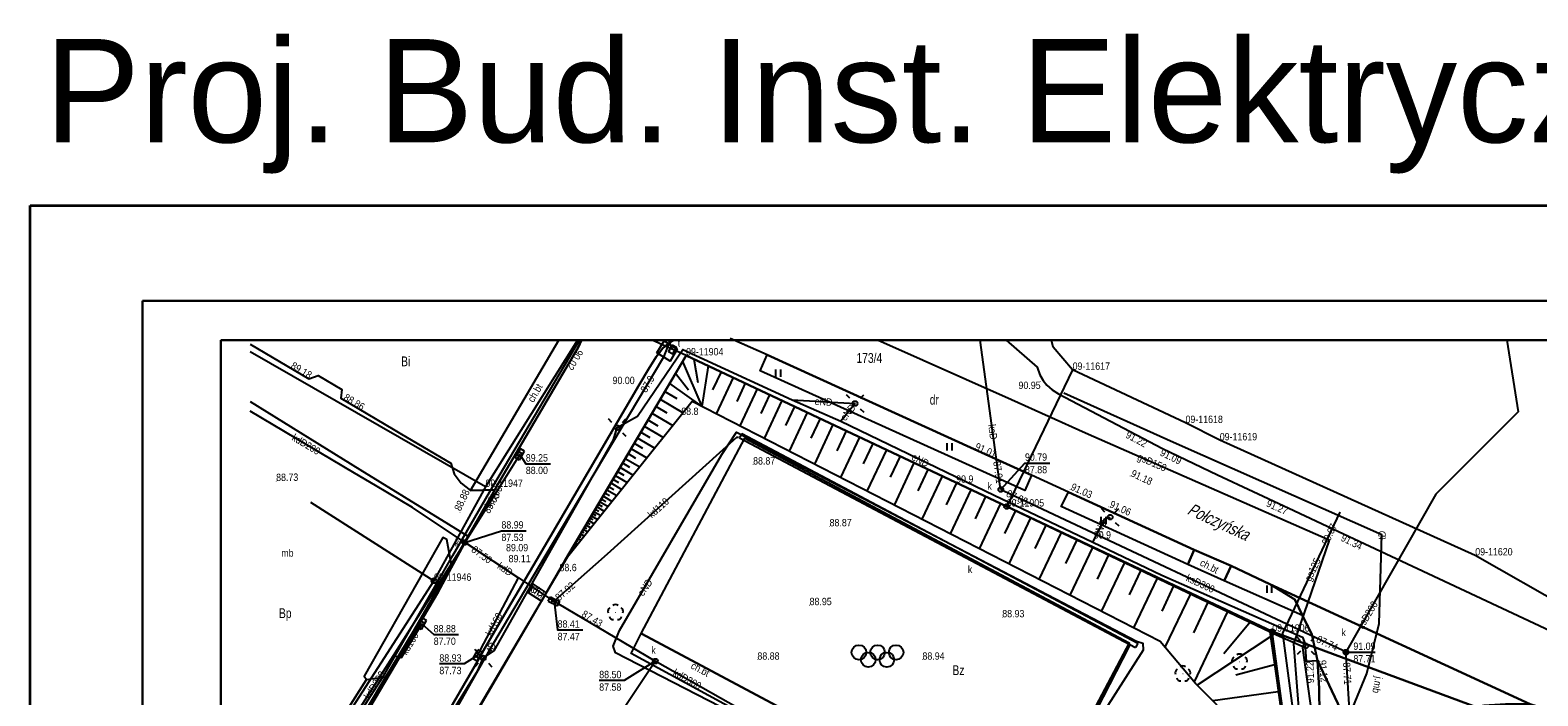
# Model space of a CAD drawing. Header units: metres. Extents: x 5550977 to 5551430, y 5960597 to 5960782.
# Tile 6 of 17: x 5550977 to 5551131, y 5960714 to 5960782. Entities that reach past the tile are written whole.
import ezdxf
from ezdxf.enums import TextEntityAlignment as Align

# ---------------------------------------------------------------- set-up
doc = ezdxf.new("R2010")
doc.units = ezdxf.units.M
doc.header["$MEASUREMENT"] = 0
doc.layers.get('0').update_dxf_attribs({"color": 8, "linetype": 'CONTINUOUS', "lineweight": 5})
for name, color, linetype in [('$ IE Tabela', 7, 'CONTINUOUS'), ('$ IE_Opis', 7, 'CONTINUOUS'), ('$ MP tabelki', 7, 'CONTINUOUS'), ('000 Inne (niezydentyfikowane)', 8, 'CONTINUOUS'), ('202-punkt graniczny', 8, 'CONTINUOUS'), ('202-punkt graniczny-Atr103', 8, 'CONTINUOUS'), ('203-punkt graniczny', 8, 'CONTINUOUS'), ('203-punkt graniczny-Atr103', 8, 'CONTINUOUS'), ('210-oznaczenie konturu użytku gruntowego', 8, 'CONTINUOUS'), ('211-numer działki ewidencyjnej', 8, 'CONTINUOUS'), ('218-kontur użytku gruntowego', 8, 'CONTINUOUS'), ('219-działka ewidencyjna', 8, 'CONTINUOUS'), ('994-Nazwa ulicy', 8, 'CONTINUOUS'), ('chodnik', 8, 'CONTINUOUS'), ('chodnik-Atr17', 8, 'CONTINUOUS'), ('drzewo liściaste', 8, 'CONTINUOUS'), ('jezdnia', 8, 'CONTINUOUS'), ('jezdnia-Atr17', 8, 'CONTINUOUS'), ('komora podziemna', 8, 'CONTINUOUS'), ('kratka ściekowa', 8, 'CONTINUOUS'), ('krawężnik', 8, 'CONTINUOUS'), ('latarnia', 8, 'CONTINUOUS'), ('obszar utwardzony', 8, 'CONTINUOUS'), ('obszar utwardzony-Atr17', 8, 'CONTINUOUS'), ('odwodnienie liniowe-Atr17', 8, 'CONTINUOUS'), ('ogrodzenie trwałe', 8, 'CONTINUOUS'), ('pikieta naturalna', 8, 'CONTINUOUS'), ('pikieta naturalna-Atr2', 8, 'CONTINUOUS'), ('pikieta sztuczna', 8, 'CONTINUOUS'), ('pikieta sztuczna-Atr2', 8, 'CONTINUOUS'), ('plac sportowy', 8, 'CONTINUOUS'), ('przewód elektroenergetyczny podziemny', 8, 'CONTINUOUS'), ('przewód elektroenergetyczny podziemny-Atr1', 8, 'CONTINUOUS'), ('przewód gazowy', 8, 'CONTINUOUS'), ('przewód gazowy-Atr1', 8, 'CONTINUOUS'), ('przewód kanalizacyjny', 8, 'CONTINUOUS'), ('przewód kanalizacyjny-Atr1', 8, 'CONTINUOUS'), ('przewód telekomunikacyjny podziemny', 8, 'CONTINUOUS'), ('przewód telekomunikacyjny podziemny-Atr1', 8, 'CONTINUOUS'), ('rzedna', 8, 'CONTINUOUS'), ('rzedna-Atr2', 8, 'CONTINUOUS'), ('rzedna-Atr3', 8, 'CONTINUOUS'), ('skarpa nieumocniona', 8, 'CONTINUOUS'), ('studnia kanalizacyjna', 8, 'CONTINUOUS'), ('studnia kanalizacyjna-Atr17', 8, 'CONTINUOUS'), ('trawnik', 8, 'CONTINUOUS'), ('właz do komory lub kanału - prostokątny', 8, 'CONTINUOUS'), ('właz do komory lub kanału - prostokątny-Atr17', 8, 'CONTINUOUS'), ('ściana oporowa (linia)', 8, 'CONTINUOUS')]:
    doc.layers.add(name, color=color, linetype=linetype)
doc.layers.add('$ IE_Instalacje_Elektryczne', color=1, linetype='CONTINUOUS', lineweight=30)
doc.styles.add('Arial', font='arial.ttf')
doc.styles.get("Standard").update_dxf_attribs({"font": 'Working1250', "width": 0.75})
doc.linetypes.add('otdn_500', pattern='A,5,0,[21,ksztalty.shx,S=0.5,R=0,X=0,Y=0]', length=5)

# ---------------------------------------------------------------- blocks, each defined once
blk = doc.blocks.new('203')
h = blk.add_hatch(color=256)
edge = h.paths.add_edge_path()
edge.add_arc((0, 0), 0.045, 0, 360)
blk = doc.blocks.new('202')
blk.add_circle((0, 0), 0.25)
blk = doc.blocks.new('PW01')
h = blk.add_hatch(color=256)
edge = h.paths.add_edge_path()
edge.add_arc((0, 0), 0.045, 0, 360)
blk = doc.blocks.new('US05')
for p, q in [((-0.525, -0.25), (-0.525, 0.25)), ((-0.525, 0.25), (-0.175, 0.25)), ((-0.175, -0.25), (-0.175, 0.25)), ((-0.175, 0.25), (0.175, 0.25)), ((0.175, -0.25), (0.175, 0.25)), ((0.175, 0.25), (0.525, 0.25)), ((0.525, -0.25), (0.525, 0.25)), ((-0.525, -0.25), (-0.175, -0.25)), ((-0.175, -0.25), (0.175, -0.25)), ((0.175, -0.25), (0.525, -0.25))]:
    blk.add_line(p, q)
blk = doc.blocks.new('US15')
blk.add_circle((0, 0), 0.25)
blk = doc.blocks.new('SM01')
for p, q in [((-0.53, 0.531), (-0.883, 0.884)), ((0.531, 0.531), (0.884, 0.884)), ((-0.53, -0.53), (-0.883, -0.883)), ((0.531, -0.53), (0.884, -0.883))]:
    blk.add_line(p, q)
blk.add_circle((0, 0), 0.25)
blk = doc.blocks.new('OP021')
h = blk.add_hatch(color=256)
edge = h.paths.add_edge_path()
edge.add_arc((0, 0), 0.05, 0, 360)
for centre, start, end in [((-0.38, 0.124), 121.308, 202.548), ((0, 0.4), 49.272, 130.728), ((0.38, 0.124), 337.452, 58.692), ((-0.235, -0.324), 193.221, 274.871), ((0.235, -0.324), 265.129, 346.779)]:
    blk.add_arc(centre, 0.4, start, end)
blk = doc.blocks.new('SUPWP')
blk.add_lwpolyline([(-0.375, -0.25), (0.375, -0.25), (0.375, 0.25), (-0.375, 0.25)], close=True)
blk = doc.blocks.new('BS05')
for centre in [(-1.9, 0.75), (-0.95, 0), (0, 0.75), (0.95, 0), (1.9, 0.75)]:
    blk.add_circle(centre, 0.75)
blk = doc.blocks.new('TU04')
for p, q in [((0, 0), (0, 0.75)), ((0.5, 0), (0.5, 0.75))]:
    blk.add_line(p, q)
blk = doc.blocks.new('a3eee')
at = {"layer": '$ IE Tabela', "color": 7, "lineweight": 30}
for p, q in [((19730.8, 4176.8), (19730.8, 1206.8)), ((23930.8, 4176.8), (19730.8, 4176.8)), ((19890.8, 4096.8), (19890.8, 1286.8)), ((23840.8, 4096.8), (19890.8, 4096.8))]:
    blk.add_line(p, q, dxfattribs=at)

msp = doc.modelspace()

# ---------------------------------------------------------------- linework, layer by layer
at = {"layer": '$ IE_Instalacje_Elektryczne', "color": 1, "lineweight": 35}
msp.add_lwpolyline([(5550976.59, 5960764.19), (5551430.05, 5960764.19), (5551430.05, 5960596.76), (5550976.59, 5960596.76)], close=True, dxfattribs=at)
at = {"layer": '000 Inne (niezydentyfikowane)', "flags": 128}
for points in [[(5551043.23, 5960748.28), (5551045.19, 5960743.7)], [(5551044.38, 5960748.53), (5551044.78, 5960746.12)], [(5551045.85, 5960747.84), (5551045.19, 5960743.7)], [(5551041.89, 5960746.02), (5551045.19, 5960743.7)], [(5551042.52, 5960747.09), (5551043.85, 5960745.4)], [(5551047.16, 5960747.22), (5551046.3, 5960745.39)], [(5551048.4, 5960746.63), (5551046.66, 5960742.95)], [(5551049.63, 5960746.05), (5551048.76, 5960744.19)], [(5551041.41, 5960745.21), (5551042.64, 5960744.49)], [(5551050.87, 5960745.47), (5551049.1, 5960741.7)], [(5551052.13, 5960744.88), (5551051.23, 5960742.97)], [(5551040.1, 5960743), (5551042.24, 5960741.73)], [(5551040.52, 5960743.7), (5551041.64, 5960743.04)], [(5551040.95, 5960744.44), (5551043.3, 5960743.05)], [(5551053.39, 5960744.28), (5551051.58, 5960740.43)], [(5551054.67, 5960743.68), (5551053.76, 5960741.73)], [(5551055.97, 5960743.07), (5551054.11, 5960739.13)], [(5551039.32, 5960741.69), (5551041.28, 5960740.53)], [(5551039.7, 5960742.33), (5551040.72, 5960741.72)], [(5551057.28, 5960742.45), (5551056.34, 5960740.46)], [(5551058.6, 5960741.83), (5551056.7, 5960737.8)], [(5551038.28, 5960739.93), (5551039.13, 5960739.42)], [(5551038.61, 5960740.49), (5551040.39, 5960739.43)], [(5551038.96, 5960741.07), (5551039.89, 5960740.52)], [(5551059.94, 5960741.2), (5551058.98, 5960739.16)], [(5551061.3, 5960740.56), (5551059.35, 5960736.44)], [(5551062.67, 5960739.92), (5551061.68, 5960737.83)], [(5551037.37, 5960738.39), (5551038.86, 5960737.51)], [(5551037.66, 5960738.88), (5551038.44, 5960738.42)], [(5551037.96, 5960739.39), (5551039.59, 5960738.43)], [(5551064.05, 5960739.26), (5551062.06, 5960735.05)], [(5551065.45, 5960738.6), (5551064.45, 5960736.47)], [(5551036.58, 5960737.05), (5551037.23, 5960736.67)], [(5551036.83, 5960737.48), (5551038.19, 5960736.68)], [(5551037.09, 5960737.93), (5551037.8, 5960737.5)], [(5551066.87, 5960737.94), (5551064.84, 5960733.62)], [(5551068.3, 5960737.26), (5551067.27, 5960735.08)], [(5551035.68, 5960735.53), (5551036.22, 5960735.21)], [(5551035.89, 5960735.89), (5551037.02, 5960735.22)], [(5551036.11, 5960736.26), (5551036.7, 5960735.91)], [(5551036.34, 5960736.65), (5551037.58, 5960735.91)], [(5551069.75, 5960736.58), (5551067.67, 5960732.17)], [(5551071.21, 5960735.89), (5551070.16, 5960733.66)], [(5551034.6, 5960733.71), (5551035.01, 5960733.47)], [(5551034.76, 5960733.98), (5551035.62, 5960733.48)], [(5551034.93, 5960734.27), (5551035.38, 5960734)], [(5551035.1, 5960734.56), (5551036.04, 5960734)], [(5551035.29, 5960734.87), (5551035.78, 5960734.58)], [(5551035.48, 5960735.19), (5551036.51, 5960734.58)], [(5551072.69, 5960735.19), (5551070.57, 5960730.68)], [(5551074.19, 5960734.49), (5551073.12, 5960732.21)], [(5551075.7, 5960733.77), (5551073.53, 5960729.16)], [(5551033.76, 5960732.3), (5551034.07, 5960732.11)], [(5551033.9, 5960732.53), (5551034.55, 5960732.14)], [(5551034.03, 5960732.75), (5551034.37, 5960732.55)], [(5551034.16, 5960732.98), (5551034.88, 5960732.55)], [(5551034.3, 5960733.21), (5551034.68, 5960732.99)], [(5551034.45, 5960733.46), (5551035.23, 5960732.99)], [(5551077.23, 5960733.05), (5551076.13, 5960730.72)], [(5551078.78, 5960732.32), (5551076.55, 5960727.62)], [(5551032.81, 5960730.68), (5551033.2, 5960730.45)], [(5551032.95, 5960730.92), (5551033.16, 5960730.79)], [(5551033.08, 5960731.15), (5551033.54, 5960730.88)], [(5551033.22, 5960731.38), (5551033.46, 5960731.23)], [(5551033.35, 5960731.61), (5551033.87, 5960731.3)], [(5551033.49, 5960731.84), (5551033.77, 5960731.67)], [(5551033.63, 5960732.07), (5551034.21, 5960731.72)], [(5551080.34, 5960731.57), (5551079.21, 5960729.2)], [(5551081.92, 5960730.82), (5551079.64, 5960726.03)], [(5551031.85, 5960729.07), (5551031.93, 5960729.02)], [(5551031.99, 5960729.3), (5551032.18, 5960729.19)], [(5551032.13, 5960729.53), (5551032.24, 5960729.47)], [(5551032.26, 5960729.76), (5551032.52, 5960729.61)], [(5551032.4, 5960729.99), (5551032.54, 5960729.91)], [(5551032.54, 5960730.22), (5551032.86, 5960730.03)], [(5551032.67, 5960730.45), (5551032.85, 5960730.35)], [(5551083.51, 5960730.07), (5551082.36, 5960727.65)], [(5551085.12, 5960729.3), (5551082.79, 5960724.41)], [(5551031.44, 5960728.38), (5551031.51, 5960728.34)], [(5551031.58, 5960728.61), (5551031.63, 5960728.58)], [(5551031.72, 5960728.84), (5551031.84, 5960728.77)], [(5551086.74, 5960728.53), (5551085.57, 5960726.06)], [(5551088.38, 5960727.75), (5551086.01, 5960722.76)], [(5551090.04, 5960726.96), (5551088.84, 5960724.44)], [(5551091.71, 5960726.17), (5551089.29, 5960721.08)], [(5551093.4, 5960725.36), (5551092.18, 5960722.79)], [(5551095.11, 5960724.55), (5551092.51, 5960719.1)], [(5551096.9, 5960723.7), (5551095.41, 5960720.57)], [(5551098.91, 5960722.74), (5551095.5, 5960715.57)], [(5551101.21, 5960721.65), (5551098.51, 5960718.44)], [(5551103.31, 5960720.21), (5551095.8, 5960715.23)], [(5551103.71, 5960717.3), (5551099.76, 5960716.27)], [(5551104.09, 5960714.55), (5551097.39, 5960713.63)]]:
    msp.add_lwpolyline(points, dxfattribs=at)
at = {"layer": '218-kontur użytku gruntowego'}
for points in [[(5551023.1, 5960735.48), (5550999.06, 5960749.27)], [(5551032.49, 5960750.46), (5551023.1, 5960735.48)], [(5551081.08, 5960749.75), (5551080.93, 5960750.46)]]:
    msp.add_lwpolyline(points, dxfattribs=at)
at = {"layer": '218-kontur użytku gruntowego', "flags": 128}
for points in [[(5551083.08, 5960747.43), (5551081.08, 5960749.75)], [(5551043.59, 5960748.9), (5551017.57, 5960704.8)], [(5551076.35, 5960733.47), (5551043.59, 5960748.9)], [(5551094.61, 5960742), (5551083.08, 5960747.43)], [(5551098.11, 5960740.23), (5551094.61, 5960742)], [(5551039.02, 5960720.5), (5551049.61, 5960740.46)], [(5551049.61, 5960740.46), (5551088.85, 5960719.54)], [(5551124.21, 5960728.48), (5551098.11, 5960740.23)], [(5551005.21, 5960733.92), (5551017.84, 5960725.89)], [(5551103.47, 5960720.7), (5551076.35, 5960733.47)], [(5551133.78, 5960723.04), (5551124.21, 5960728.48)], [(5551017.84, 5960725.89), (5551006.69, 5960708.58)], [(5551078.28, 5960699.55), (5551039.02, 5960720.5)], [(5551106.48, 5960698.18), (5551103.47, 5960720.7)], [(5551103.47, 5960720.7), (5551128.01, 5960711.64)], [(5551088.85, 5960719.54), (5551078.28, 5960699.55)]]:
    msp.add_lwpolyline(points, dxfattribs=at)
at = {"layer": '219-działka ewidencyjna'}
for points in [[(5551032.49, 5960750.46), (5551023.1, 5960735.48)], [(5551043.59, 5960748.9), (5551040.13, 5960750.46)]]:
    msp.add_lwpolyline(points, dxfattribs=at)
at = {"layer": '219-działka ewidencyjna', "flags": 128}
for points in [[(5551043.59, 5960748.9), (5551017.57, 5960704.8)], [(5551076.35, 5960733.47), (5551043.59, 5960748.9)], [(5551083.08, 5960747.43), (5551076.35, 5960733.47)], [(5551094.61, 5960742), (5551083.08, 5960747.43)], [(5551098.11, 5960740.23), (5551094.61, 5960742)], [(5551124.21, 5960728.48), (5551098.11, 5960740.23)], [(5551023.1, 5960735.48), (5551017.84, 5960725.89)], [(5551103.47, 5960720.7), (5551076.35, 5960733.47)], [(5551133.78, 5960723.04), (5551124.21, 5960728.48)], [(5551017.84, 5960725.89), (5551006.69, 5960708.58)], [(5551128.01, 5960711.64), (5551103.47, 5960720.7)], [(5551106.48, 5960698.18), (5551103.47, 5960720.7)]]:
    msp.add_lwpolyline(points, dxfattribs=at)
at = {"layer": 'chodnik'}
msp.add_lwpolyline([(5551032.92, 5960750.46), (5551032.56, 5960749.69), (5551024.34, 5960735.68), (5551024.05, 5960735.17), (5551021.58, 5960735.11), (5551030.58, 5960750.46)], dxfattribs=at)
at = {"layer": 'chodnik', "flags": 128}
for points in [[(5551095.51, 5960729.06), (5551099.26, 5960727.4), (5551098.56, 5960725.88), (5551094.84, 5960727.56)], [(5551029.29, 5960724.67), (5551028.81, 5960723.82), (5551027.48, 5960724.66), (5551027.96, 5960725.54)], [(5551039.02, 5960720.5), (5551056.45, 5960711.2), (5551055.35, 5960709.03), (5551037.97, 5960718.48)], [(5551109.17, 5960682.04), (5551106.88, 5960682.01), (5551105.81, 5960701.73), (5551105.32, 5960705.55), (5551103.45, 5960720.13), (5551103.61, 5960720.52), (5551106.85, 5960719.07), (5551106.93, 5960717.67), (5551108.08, 5960717.74), (5551108.28, 5960714.9), (5551108.43, 5960701.73), (5551108.75, 5960688.86)]]:
    msp.add_lwpolyline(points, close=True, dxfattribs=at)
at = {"layer": 'jezdnia'}
for points in [[(5550999.06, 5960692.72), (5551000.73, 5960695.57), (5551003.54, 5960700.21), (5551005.91, 5960704.41), (5551009.7, 5960710.79), (5551010.84, 5960712.61), (5551012.91, 5960716.09), (5551015.74, 5960720.74), (5551019.64, 5960727.49), (5551024.05, 5960735.17), (5551024.34, 5960735.68), (5551032.56, 5960749.69), (5551032.92, 5960750.46)], [(5551042.34, 5960750.46), (5551041.95, 5960750.25), (5551041.22, 5960749.63), (5551040.53, 5960748.75), (5551039.77, 5960747.5), (5551038.8, 5960745.88), (5551028.31, 5960727.99), (5551025.4, 5960723.04), (5551023.03, 5960719.01), (5551021.85, 5960716.89), (5551018.5, 5960711.16), (5551016.71, 5960708.35), (5551015.13, 5960705.56), (5551009.5, 5960695.98), (5551009.16, 5960695.39), (5551003.09, 5960685.2), (5550999.06, 5960678.33)], [(5551133.16, 5960712.24), (5551129.83, 5960713.29), (5551103.21, 5960725.56), (5551099.26, 5960727.4), (5551095.51, 5960729.06), (5551082.66, 5960734.93), (5551078.87, 5960736.66), (5551073.03, 5960739.33), (5551051.86, 5960748.96), (5551048.46, 5960750.46)], [(5551076.28, 5960750.46), (5551079.45, 5960747.69), (5551079.73, 5960746.93), (5551080.07, 5960746.33), (5551080.44, 5960745.87), (5551081, 5960745.37), (5551081.63, 5960744.97), (5551092.27, 5960739.39), (5551097.87, 5960736.71), (5551105.16, 5960733.29), (5551110.75, 5960730.69), (5551138.88, 5960717.52)], [(5551108.43, 5960701.73), (5551108.28, 5960714.9), (5551108.08, 5960717.74), (5551115.78, 5960701.48)]]:
    msp.add_lwpolyline(points, dxfattribs=at)
at = {"layer": 'jezdnia', "flags": 128}
for points in [[(5551103.21, 5960725.56), (5551129.83, 5960713.29), (5551127.31, 5960713.3), (5551125.08, 5960713.15), (5551122.33, 5960712.58), (5551119.98, 5960711.17), (5551117.86, 5960708.22), (5551116.98, 5960706.05), (5551115.78, 5960701.48), (5551108.08, 5960717.74), (5551107.5, 5960720.4), (5551106.56, 5960722.34), (5551105.77, 5960723.97)], [(5551009.7, 5960710.79), (5551008.88, 5960712.53), (5551010.95, 5960715.8), (5551012.91, 5960716.09), (5551010.84, 5960712.61)]]:
    msp.add_lwpolyline(points, close=True, dxfattribs=at)
at = {"layer": 'komora podziemna', "flags": 128}
msp.add_lwpolyline([(5551040.59, 5960749.15), (5551041.34, 5960750.38), (5551042.69, 5960749.55), (5551041.95, 5960748.32)], close=True, dxfattribs=at)
at = {"layer": 'krawężnik', "flags": 128}
for points in [[(5551103.21, 5960725.56), (5551099.26, 5960727.4), (5551095.51, 5960729.06), (5551082.66, 5960734.93), (5551078.87, 5960736.66), (5551073.03, 5960739.33), (5551051.86, 5960748.96), (5551048.09, 5960750.62)], [(5551103.21, 5960725.56), (5551105.77, 5960723.97), (5551106.56, 5960722.34), (5551107.5, 5960720.4), (5551108.08, 5960717.74)], [(5551109.17, 5960682.04), (5551108.75, 5960688.86), (5551108.43, 5960701.73), (5551108.28, 5960714.9), (5551108.08, 5960717.74)]]:
    msp.add_lwpolyline(points, dxfattribs=at)
at = {"layer": 'krawężnik'}
for points in [[(5551019.64, 5960727.49), (5551024.05, 5960735.17), (5551024.34, 5960735.68), (5551032.56, 5960749.69), (5551032.92, 5960750.46)], [(5551039.77, 5960747.5), (5551040.53, 5960748.75), (5551041.22, 5960749.63), (5551041.95, 5960750.25), (5551042.34, 5960750.46)], [(5550999.06, 5960678.33), (5551003.09, 5960685.2), (5551009.16, 5960695.39), (5551009.5, 5960695.98), (5551015.13, 5960705.56), (5551016.71, 5960708.35), (5551018.5, 5960711.16), (5551021.85, 5960716.89), (5551023.03, 5960719.01), (5551025.4, 5960723.04), (5551028.31, 5960727.99), (5551038.8, 5960745.88), (5551039.77, 5960747.5)], [(5551019.64, 5960727.49), (5551015.74, 5960720.74), (5551012.91, 5960716.09), (5551010.84, 5960712.61), (5551009.7, 5960710.79), (5551005.91, 5960704.41), (5551003.54, 5960700.21), (5551000.73, 5960695.57), (5550999.06, 5960692.72)]]:
    msp.add_lwpolyline(points, dxfattribs=at)
at = {"layer": 'obszar utwardzony'}
msp.add_lwpolyline([(5550999.06, 5960750.06), (5551005.04, 5960746.51), (5551006.02, 5960746.85), (5551008.43, 5960745.41), (5551008.31, 5960744.53), (5551013.66, 5960741.37), (5551014.53, 5960740.86), (5551019.57, 5960737.89), (5551019.89, 5960736.8), (5551020.62, 5960735.84), (5551021.58, 5960735.11), (5551024.05, 5960735.17), (5551019.64, 5960727.49), (5551019.15, 5960730.12), (5551018.76, 5960730.32), (5551010.71, 5960716.15), (5551010.95, 5960715.8), (5551008.88, 5960712.53), (5551008.62, 5960712.64), (5551006.17, 5960708.36)], dxfattribs=at)
at = {"layer": 'ogrodzenie trwałe', "flags": 128}
msp.add_lwpolyline([(5551106.88, 5960682.01), (5551106.48, 5960698.18), (5551103.25, 5960720.68), (5551076.35, 5960733.47), (5551043.59, 5960748.9), (5551031.19, 5960727.95), (5551027.93, 5960722.3), (5551020.26, 5960709.2), (5551017.83, 5960705.04), (5551017.57, 5960704.8)], dxfattribs=at)
at = {"layer": 'plac sportowy', "flags": 128}
msp.add_lwpolyline([(5551080.59, 5960703.73), (5551078.28, 5960699.55), (5551070.22, 5960703.85), (5551059.16, 5960709.76), (5551056.45, 5960711.2), (5551039.02, 5960720.5), (5551049.61, 5960740.46), (5551088.85, 5960719.54)], close=True, dxfattribs=at)
at = {"layer": 'przewód elektroenergetyczny podziemny', "flags": 128}
for points in [[(5551008.82, 5960693.64), (5551009.45, 5960695.62), (5551016.78, 5960707.78), (5551022.32, 5960716.73), (5551022.88, 5960718), (5551023.98, 5960718.73), (5551029.51, 5960728.49), (5551036.18, 5960740.28), (5551036.55, 5960741.53), (5551038.62, 5960742.68), (5551043.26, 5960749.5), (5551054.44, 5960744.36), (5551059.4, 5960742.18), (5551075.08, 5960734.63), (5551085.13, 5960729.82), (5551092.19, 5960726.45), (5551106.56, 5960720.12), (5551106.9, 5960719.24)], [(5551054.44, 5960744.36), (5551060.85, 5960743.99)], [(5551060.85, 5960743.99), (5551059.4, 5960742.18)], [(5551054.24, 5960709.37), (5551050.61, 5960711.22), (5551036.37, 5960718.54), (5551036.14, 5960719.2), (5551036.79, 5960720.83), (5551047.25, 5960738.77), (5551048.74, 5960741.07), (5551089.59, 5960719.74), (5551090.24, 5960719.52), (5551090.29, 5960718.79), (5551082.84, 5960707.12)], [(5551085.13, 5960729.82), (5551086.38, 5960732.2), (5551086.91, 5960732.38)], [(5551106.9, 5960719.24), (5551106.56, 5960719.05), (5551107.46, 5960712.66), (5551108.32, 5960693.88)]]:
    msp.add_lwpolyline(points, dxfattribs=at)
at = {"layer": 'przewód gazowy'}
msp.add_lwpolyline([(5551109.3, 5960730.03), (5551084.39, 5960740.97), (5551076.82, 5960744.35), (5551063.13, 5960750.46)], dxfattribs=at)
at = {"layer": 'przewód gazowy', "flags": 128}
for points in [[(5551110.37, 5960732.89), (5551104.53, 5960720.54), (5551106.96, 5960702.15), (5551107.88, 5960689.74)], [(5551109.3, 5960730.03), (5551105.65, 5960719.45), (5551107.66, 5960693.77), (5551107.92, 5960689.79), (5551109.8, 5960668.89), (5551102.84, 5960640.4), (5551100.16, 5960634.58), (5551093.43, 5960624.14)]]:
    msp.add_lwpolyline(points, dxfattribs=at)
at = {"layer": 'przewód kanalizacyjny'}
for points in [[(5551075.74, 5960735.21), (5551075.69, 5960735.53), (5551073.64, 5960750.46)], [(5551127.43, 5960750.46), (5551128.59, 5960743.14), (5551120.17, 5960734.72), (5551111, 5960718.6)], [(5551020.99, 5960729.8), (5551015.63, 5960733.38), (5551011.86, 5960735.62), (5551009.73, 5960736.88), (5550999.06, 5960743.22)]]:
    msp.add_lwpolyline(points, dxfattribs=at)
at = {"layer": 'przewód kanalizacyjny', "flags": 128}
for points in [[(5551030.1, 5960723.79), (5551030.21, 5960723.92), (5551035.58, 5960728.65), (5551048.76, 5960740.55), (5551048.95, 5960740.54)], [(5551026.62, 5960738.79), (5551020.99, 5960729.8)], [(5551111, 5960718.6), (5551110.68, 5960718.77), (5551076.04, 5960735.05), (5551075.74, 5960735.21)], [(5551020.99, 5960729.8), (5551013.68, 5960718.24), (5551006.86, 5960707.57)], [(5551020.99, 5960729.8), (5551021.22, 5960729.65), (5551026.47, 5960726.18)], [(5551022.29, 5960718.26), (5551025.83, 5960724.96), (5551026.47, 5960726.18)], [(5551026.47, 5960726.18), (5551030.1, 5960723.79)], [(5551058.43, 5960707.52), (5551040.45, 5960717.68), (5551030.59, 5960723.5), (5551030.1, 5960723.79)], [(5551016.6, 5960721.51), (5551014.48, 5960718.04), (5551013.68, 5960718.24)], [(5551088.85, 5960719.54), (5551088.84, 5960719.23), (5551078.86, 5960699.72)], [(5551111.77, 5960706.05), (5551111.02, 5960718.27), (5551111, 5960718.6)], [(5551033.78, 5960707.7), (5551040.45, 5960717.68)]]:
    msp.add_lwpolyline(points, dxfattribs=at)
at = {"layer": 'przewód telekomunikacyjny podziemny', "flags": 128}
for points in [[(5551041.88, 5960750.23), (5551041.28, 5960748.73), (5551029.15, 5960728.38), (5551023.36, 5960718.59), (5551020.11, 5960712.82), (5551009.84, 5960695.64), (5551005.19, 5960688.22)], [(5551112.37, 5960695.61), (5551110.8, 5960710.36), (5551111.7, 5960712.95), (5551113.12, 5960716.41), (5551114.39, 5960721.52), (5551114.68, 5960730.59), (5551093.38, 5960740), (5551082.19, 5960745.05)]]:
    msp.add_lwpolyline(points, dxfattribs=at)
at = {"layer": 'przewód telekomunikacyjny podziemny'}
for points in [[(5551005.86, 5960705.45), (5551006.22, 5960705.94), (5551007.51, 5960707.32), (5551009.41, 5960711.09), (5551012.81, 5960716.4), (5551019.78, 5960728.48), (5551023.51, 5960734.94), (5551032.72, 5960750.46)], [(5550999.06, 5960744.19), (5551010.26, 5960737.26), (5551021.37, 5960730.41)], [(5550999.06, 5960692.23), (5550999.78, 5960693.43), (5551002.95, 5960698.89), (5551007.87, 5960707.16), (5551018.3, 5960724.75), (5551021.37, 5960730.41)]]:
    msp.add_lwpolyline(points, dxfattribs=at)
at = {"layer": 'rzedna-Atr2'}
msp.add_lwpolyline([(5551042.2, 5960749.5), (5551041.83, 5960750.46)], dxfattribs=at)
at = {"layer": 'rzedna-Atr2', "flags": 128}
for points in [[(5551026.62, 5960738.79), (5551027.22, 5960737.83), (5551029.75, 5960737.83)], [(5551075.74, 5960735.21), (5551078.21, 5960737.91), (5551080.75, 5960737.91)], [(5551020.99, 5960729.8), (5551024.73, 5960730.99), (5551027.27, 5960730.99)], [(5551030.1, 5960723.79), (5551030.47, 5960720.87), (5551033.04, 5960720.87)], [(5551016.6, 5960721.51), (5551017.81, 5960720.39), (5551020.35, 5960720.39)], [(5551111, 5960718.6), (5551111.76, 5960718.6), (5551114, 5960718.6)], [(5551022.29, 5960718.26), (5551020.93, 5960717.4), (5551018.39, 5960717.4)], [(5551040.45, 5960717.68), (5551037.26, 5960715.71), (5551034.72, 5960715.71)]]:
    msp.add_lwpolyline(points, dxfattribs=at)
at = {"layer": 'skarpa nieumocniona', "flags": 128}
msp.add_lwpolyline([(5551103.25, 5960720.68), (5551105.32, 5960705.55), (5551100.01, 5960710.98), (5551095.64, 5960715.4), (5551092.02, 5960719.68), (5551044.22, 5960744.2), (5551031.19, 5960727.95), (5551043.59, 5960748.9), (5551076.35, 5960733.47)], close=True, dxfattribs=at)
msp.add_lwpolyline([(5551103.25, 5960720.68), (5551105.32, 5960705.55), (5551100.01, 5960710.98), (5551095.64, 5960715.4), (5551092.02, 5960719.68), (5551044.22, 5960744.2), (5551031.19, 5960727.95), (5551043.59, 5960748.9), (5551076.35, 5960733.47)], close=True, dxfattribs=at)
at = {"layer": 'trawnik', "flags": 128}
for points in [[(5551078.87, 5960736.66), (5551078.21, 5960735.1), (5551051.17, 5960747.34), (5551051.86, 5960748.96), (5551073.03, 5960739.33)], [(5551095.51, 5960729.06), (5551094.84, 5960727.56), (5551081.9, 5960733.49), (5551082.66, 5960734.93)], [(5551105.77, 5960723.97), (5551106.56, 5960722.34), (5551098.56, 5960725.88), (5551099.26, 5960727.4), (5551103.21, 5960725.56)]]:
    msp.add_lwpolyline(points, close=True, dxfattribs=at)
at = {"layer": 'ściana oporowa (linia)', "color": 252, "linetype": 'Continuous'}
for p, q in [((5551049.17, 5960740.7), (5551049.05, 5960740.48)), ((5551049.29, 5960740.92), (5551049.17, 5960740.7)), ((5551089.63, 5960719.3), (5551089.51, 5960719.08)), ((5551089.75, 5960719.52), (5551089.63, 5960719.3))]:
    msp.add_line(p, q, dxfattribs=at)
at = {"layer": 'ściana oporowa (linia)', "color": 252, "linetype": 'otdn_500'}
for p, q in [((5551049.05, 5960740.48), (5551073.86, 5960727.36)), ((5551073.86, 5960727.36), (5551089.51, 5960719.08))]:
    msp.add_line(p, q, dxfattribs=at)
at = {"layer": 'ściana oporowa (linia)', "color": 252}
for p, q in [((5551049.29, 5960740.92), (5551074.1, 5960727.8)), ((5551074.1, 5960727.8), (5551089.75, 5960719.52))]:
    msp.add_line(p, q, dxfattribs=at)

# ---------------------------------------------------------------- block references
at = {"layer": '$ MP tabelki', "xscale": 0.05000000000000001, "yscale": 0.05000000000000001, "zscale": 0.05000000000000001}
msp.add_blockref('a3eee', (5550001.52, 5960545.62), dxfattribs=at)
at = {"layer": '202-punkt graniczny'}
for p in [(5551076.35, 5960733.47), (5551017.84, 5960725.89), (5551103.47, 5960720.7)]:
    msp.add_blockref('202', p, dxfattribs=at)
at = {"layer": '203-punkt graniczny'}
for p in [(5551043.59, 5960748.9), (5551083.08, 5960747.43), (5551094.61, 5960742), (5551098.11, 5960740.23), (5551023.1, 5960735.48), (5551124.21, 5960728.48)]:
    msp.add_blockref('203', p, dxfattribs=at)
at = {"layer": 'drzewo liściaste'}
for p in [(5551036.38, 5960722.66), (5551100.13, 5960717.61), (5551094.34, 5960716.39)]:
    msp.add_blockref('OP021', p, dxfattribs=at)
at = {"layer": 'kratka ściekowa'}
for p, rotation in [((5551026.62, 5960738.79), 59.281), ((5551030.1, 5960723.79), 331.762), ((5551016.6, 5960721.51), 59.782), ((5551022.29, 5960718.26), 61.09)]:
    msp.add_blockref('US05', p, dxfattribs=dict(at, rotation=rotation))
at = {"layer": 'latarnia'}
for p in [(5551060.85, 5960743.99), (5551036.55, 5960741.53), (5551086.91, 5960732.38), (5551106.9, 5960719.24), (5551022.88, 5960718)]:
    msp.add_blockref('SM01', p, dxfattribs=at)
at = {"layer": 'pikieta naturalna'}
for p in [(5551043.1, 5960742.82), (5551071.18, 5960735.9), (5551085.24, 5960730.2), (5551030.66, 5960726.87)]:
    msp.add_blockref('PW01', p, dxfattribs=at)
at = {"layer": 'pikieta sztuczna'}
for p in [(5551032.56, 5960749.69), (5551005.04, 5960746.51), (5551079.81, 5960746.22), (5551008.31, 5960744.53), (5551038.8, 5960745.88), (5551090.77, 5960740.14), (5551073.03, 5960739.33), (5551092.27, 5960739.39), (5551050.44, 5960737.76), (5551001.72, 5960736.07), (5551024.05, 5960735.17), (5551082.82, 5960735.21), (5551088.96, 5960736.59), (5551020.5, 5960732.85), (5551086.78, 5960733.43), (5551105.16, 5960733.29), (5551058.25, 5960731.45), (5551110.75, 5960730.69), (5551025.39, 5960729.9), (5551028.31, 5960727.99), (5551056.21, 5960723.4), (5551075.89, 5960722.16), (5551050.88, 5960717.83), (5551067.74, 5960717.83), (5551106.93, 5960717.67), (5551108.23, 5960717.76)]:
    msp.add_blockref('PW01', p, dxfattribs=at)
at = {"layer": 'plac sportowy'}
msp.add_blockref('BS05', (5551063.15, 5960717.83), dxfattribs=at)
at = {"layer": 'rzedna'}
for p in [(5551042.2, 5960749.5), (5551041.28, 5960748.73), (5551026.62, 5960738.79), (5551075.69, 5960735.53), (5551075.74, 5960735.21), (5551076.04, 5960735.05), (5551110.37, 5960732.89), (5551020.99, 5960729.8), (5551021.22, 5960729.65), (5551030.1, 5960723.79), (5551030.21, 5960723.92), (5551030.59, 5960723.5), (5551016.6, 5960721.51), (5551022.29, 5960718.26), (5551110.68, 5960718.77), (5551111.02, 5960718.27), (5551040.45, 5960717.68)]:
    msp.add_blockref('PW01', p, dxfattribs=at)
at = {"layer": 'rzedna', "rotation": 57.29599999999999}
msp.add_blockref('PW01', (5551111, 5960718.6), dxfattribs=at)
at = {"layer": 'studnia kanalizacyjna'}
for p in [(5551075.74, 5960735.21), (5551020.99, 5960729.8), (5551040.45, 5960717.68)]:
    msp.add_blockref('US15', p, dxfattribs=at)
at = {"layer": 'studnia kanalizacyjna', "rotation": 57.29599999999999}
msp.add_blockref('US15', (5551111, 5960718.6), dxfattribs=at)
at = {"layer": 'trawnik'}
for p in [(5551052.77, 5960746.7), (5551070.27, 5960739.2), (5551086, 5960731.66), (5551102.94, 5960724.67), (5551102.94, 5960724.67)]:
    msp.add_blockref('TU04', p, dxfattribs=at)
at = {"layer": 'właz do komory lub kanału - prostokątny', "rotation": 240.458}
msp.add_blockref('SUPWP', (5551042.2, 5960749.5), dxfattribs=at)

# ---------------------------------------------------------------- texts
at = {"layer": '$ IE_Opis', "color": 1, "lineweight": 30, "style": 'Arial', "width": 0.99}
msp.add_text('Proj. Bud. Inst. Elektryczna - 21.12.2023', height=10.5469, dxfattribs=at).set_placement((5550978.08, 5960770.65))
at = {"layer": '202-punkt graniczny-Atr103', "width": 0.9}
for s, p in [('09-11905', (5551076.35, 5960733.47)), ('09-11946', (5551017.84, 5960725.89)), ('09-11906', (5551103.47, 5960720.7))]:
    msp.add_text(s, height=0.75, dxfattribs=at).set_placement(p)
at = {"layer": '203-punkt graniczny-Atr103', "width": 0.9}
for s, p in [('09-11904', (5551043.59, 5960748.9)), ('09-11617', (5551083.08, 5960747.43)), ('09-11618', (5551094.61, 5960742)), ('09-11619', (5551098.11, 5960740.23)), ('09-11947', (5551023.1, 5960735.48)), ('09-11620', (5551124.21, 5960728.48))]:
    msp.add_text(s, height=0.75, dxfattribs=at).set_placement(p)
at = {"layer": '210-oznaczenie konturu użytku gruntowego', "width": 0.79}
for s, p in [('Bi', (5551014.48, 5960747.79)), ('dr', (5551068.48, 5960743.87)), ('Bp', (5551002, 5960722.08)), ('Bz', (5551070.8, 5960716.26))]:
    msp.add_text(s, height=1, dxfattribs=at).set_placement(p)
at = {"layer": '211-numer działki ewidencyjnej', "width": 0.79}
msp.add_text('173/4', height=1, dxfattribs=at).set_placement((5551060.99, 5960748.14))
at = {"layer": '994-Nazwa ulicy', "oblique": 15, "width": 0.79}
msp.add_text('Połczyńska', height=1.25, rotation=335.261, dxfattribs=at).set_placement((5551094.69, 5960732.75))
at = {"layer": 'chodnik-Atr17', "width": 0.9}
for s, rotation, p in [('ch.bt', 59.616, (5551027.99, 5960744.03)), ('ch.i', -32.276, (5551027.61, 5960724.81))]:
    msp.add_text(s, height=0.75, rotation=rotation, dxfattribs=at).set_placement(p)
msp.add_text('ch.bt', height=0.75, rotation=332.722, dxfattribs=at).set_placement((5551097.05, 5960727.38), align=Align.MIDDLE_CENTER)
msp.add_text('ch.bt', height=0.75, rotation=-28.083, dxfattribs=at).set_placement((5551044.36, 5960717.65), align=Align.TOP_LEFT)
at = {"layer": 'jezdnia-Atr17', "width": 0.9}
msp.add_text('j.mb', height=0.75, rotation=259.321, dxfattribs=at).set_placement((5551114.22, 5960715.26), align=Align.MIDDLE_CENTER)
at = {"layer": 'obszar utwardzony-Atr17', "width": 0.9}
msp.add_text('mb', height=0.75, dxfattribs=at).set_placement((5551002.24, 5960728.35))
at = {"layer": 'odwodnienie liniowe-Atr17', "width": 0.9}
msp.add_text('k', height=0.75, dxfattribs=at).set_placement((5551072.38, 5960726.68))
at = {"layer": 'pikieta naturalna-Atr2', "width": 0.9}
for s, p in [('88.8', (5551043.1, 5960742.82)), ('90.9', (5551071.18, 5960735.9)), ('90.9', (5551085.24, 5960730.2)), ('88.6', (5551030.66, 5960726.87))]:
    msp.add_text(s, height=0.75, dxfattribs=at).set_placement(p)
at = {"layer": 'pikieta sztuczna-Atr2', "width": 0.9}
for s, rotation, p in [('90.02', 239.086, (5551032.48, 5960749.61)), ('89.18', 329.285, (5551003.14, 5960747.64)), ('88.86', 329.431, (5551008.53, 5960744.4)), ('91.01', 336.028, (5551073.03, 5960739.33)), ('88.73', 0.67, (5551001.72, 5960736.07)), ('91.18', 334.751, (5551088.96, 5960736.59)), ('88.88', 64.458, (5551020.55, 5960732.95)), ('91.03', 335.57, (5551082.82, 5960735.21)), ('91.06', 335.558, (5551086.78, 5960733.43)), ('91.12', 275.243, (5551108.23, 5960717.76))]:
    msp.add_text(s, height=0.75, rotation=rotation, dxfattribs=at).set_placement(p)
for s, p in [('90.00', (5551036.08, 5960745.97)), ('88.87', (5551050.44, 5960737.76)), ('88.87', (5551058.25, 5960731.45)), ('89.09', (5551025.2, 5960728.9)), ('89.11', (5551025.46, 5960727.78)), ('88.95', (5551056.21, 5960723.4)), ('88.93', (5551075.89, 5960722.16)), ('88.88', (5551050.88, 5960717.83)), ('88.94', (5551067.74, 5960717.83))]:
    msp.add_text(s, height=0.75, dxfattribs=at).set_placement(p)
for s, rotation, p in [('90.95', 0.029, (5551079.81, 5960746.22)), ('91.22', 331.788, (5551090.77, 5960740.14)), ('91.27', 336.102, (5551105.16, 5960733.29)), ('91.22', 91.88, (5551106.93, 5960717.67))]:
    msp.add_text(s, height=0.75, rotation=rotation, dxfattribs=at).set_placement(p, align=Align.TOP_RIGHT)
for s, rotation, p in [('91.09', 334.086, (5551092.27, 5960739.39)), ('89.05', 60.134, (5551022.84, 5960733.06)), ('91.34', 333.496, (5551110.75, 5960730.69))]:
    msp.add_text(s, height=0.75, rotation=rotation, dxfattribs=at).set_placement(p, align=Align.TOP_LEFT)
at = {"layer": 'przewód elektroenergetyczny podziemny-Atr1', "width": 0.9}
for rotation, p in [(-3.304, (5551057.64, 5960744.17)), (51.301, (5551060.12, 5960743.08)), (332.67, (5551067.53, 5960738.2)), (62.291, (5551085.88, 5960731.26)), (55.784, (5551039.4, 5960725.21))]:
    msp.add_text('eND', height=0.75, rotation=rotation, dxfattribs=at).set_placement(p, align=Align.MIDDLE_CENTER)
at = {"layer": 'przewód gazowy-Atr1', "width": 0.9}
for s, rotation, p in [('gsD150', 336.29, (5551089.77, 5960738.61)), ('gs125', 64.692, (5551107.07, 5960725.92))]:
    msp.add_text(s, height=0.75, rotation=rotation, dxfattribs=at).set_placement(p, align=Align.MIDDLE_LEFT)
at = {"layer": 'przewód kanalizacyjny-Atr1', "width": 0.9}
for s, rotation, p in [('ksD', -82.164, (5551074.82, 5960741.86)), ('kd160', 57.943, (5551023.27, 5960733.43)), ('kd110', 42.078, (5551039.85, 5960732.51)), ('kdD', 326.537, (5551024.44, 5960727.52)), ('kdD', -33.361, (5551027.67, 5960725.39)), ('kd160', 62.15, (5551023.4, 5960720.36)), ('kd160', 58.577, (5551014.72, 5960718.44))]:
    msp.add_text(s, height=0.75, rotation=rotation, dxfattribs=at).set_placement(p, align=Align.MIDDLE_LEFT)
for s, rotation, p in [('kdD200', -30.717, (5551004.78, 5960739.82)), ('ksD300', -25.172, (5551096.13, 5960725.61)), ('ksD200', 58.752, (5551113.19, 5960722.4)), ('kdD300', -29.47, (5551043.71, 5960715.84)), ('kdD300', 57.414, (5551011.77, 5960715.25))]:
    msp.add_text(s, height=0.75, rotation=rotation, dxfattribs=at).set_placement(p, align=Align.MIDDLE_CENTER)
at = {"layer": 'przewód telekomunikacyjny podziemny-Atr1', "width": 0.9}
for s, rotation, p in [('t', 59.317, (5551023.91, 5960735.62)), ('tD', 88.168, (5551114.68, 5960730.54)), ('tD', 59.399, (5551023.69, 5960719.14))]:
    msp.add_text(s, height=0.75, rotation=rotation, dxfattribs=at).set_placement(p, align=Align.MIDDLE_CENTER)
at = {"layer": 'rzedna-Atr2', "width": 0.9}
for s, rotation, p in [('87.9', 59.202, (5551039.2, 5960745.23)), ('87.91', -82.164, (5551075.34, 5960738.09)), ('87.88', -25.172, (5551076.39, 5960734.88)), ('90.07', 64.692, (5551108.82, 5960729.62)), ('87.50', -36.071, (5551021.81, 5960729.22)), ('87.92', 41.374, (5551030.38, 5960724.07)), ('87.74', -25.198, (5551108.07, 5960720)), ('87.71', -86.488, (5551111.06, 5960717.56))]:
    msp.add_text(s, height=0.75, rotation=rotation, dxfattribs=at).set_placement(p, align=Align.MIDDLE_LEFT)
for s, p in [('89.25', (5551027.22, 5960737.84)), ('90.79', (5551078.21, 5960737.92)), ('88.99', (5551024.73, 5960731)), ('88.88', (5551017.81, 5960720.4)), ('88.41', (5551030.47, 5960720.88)), ('88.93', (5551018.39, 5960717.41)), ('91.09', (5551111.76, 5960718.61)), ('88.50', (5551034.72, 5960715.72))]:
    msp.add_text(s, height=0.75, dxfattribs=at).set_placement(p, align=Align.BOTTOM_LEFT)
msp.add_text('87.43', height=0.75, rotation=329.239, dxfattribs=at).set_placement((5551032.84, 5960722.28))
at = {"layer": 'rzedna-Atr3', "width": 0.9}
for s, p in [('88.00', (5551027.22, 5960736.56)), ('87.88', (5551078.21, 5960736.64)), ('87.53', (5551024.73, 5960729.72)), ('87.70', (5551017.81, 5960719.12)), ('87.47', (5551030.47, 5960719.6)), ('87.71', (5551111.76, 5960717.33)), ('87.73', (5551018.39, 5960716.13)), ('87.58', (5551034.72, 5960714.44))]:
    msp.add_text(s, height=0.75, dxfattribs=at).set_placement(p, align=Align.BOTTOM_LEFT)
at = {"layer": 'studnia kanalizacyjna-Atr17', "width": 0.9}
for p in [(5551074.83, 5960735.18), (5551110.99, 5960720.24), (5551040.49, 5960718.44)]:
    msp.add_text('k', height=0.75, dxfattribs=at).set_placement(p, align=Align.RIGHT)
msp.add_text('k', height=0.75, dxfattribs=at).set_placement((5551019.97, 5960729.41))
at = {"layer": 'właz do komory lub kanału - prostokątny-Atr17', "width": 0.9}
msp.add_text('t', height=0.75, dxfattribs=at).set_placement((5551042.74, 5960749.8))

doc.saveas('drawing.dxf')
